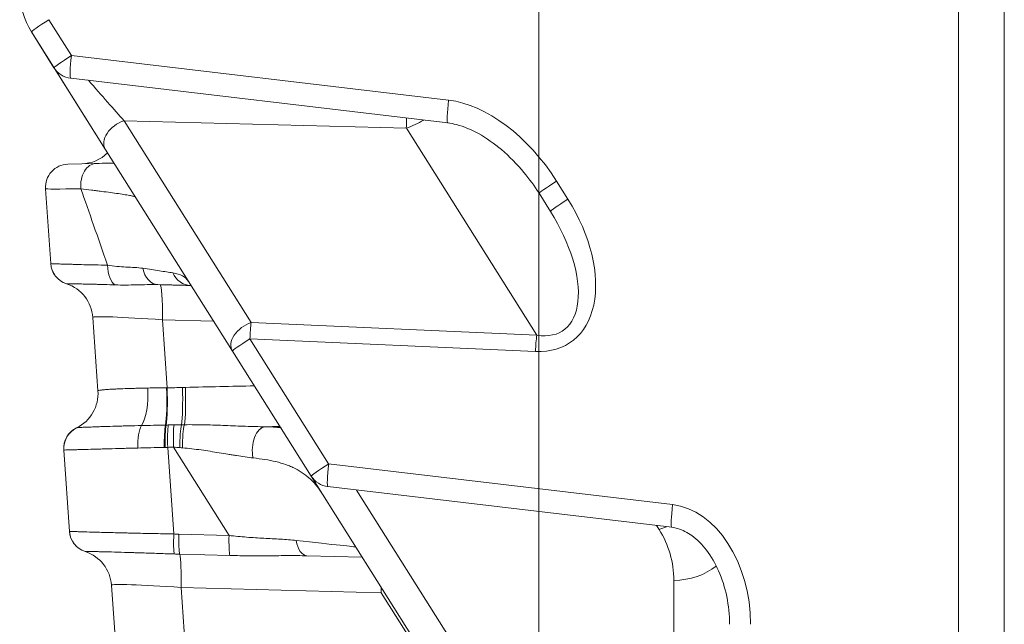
# Model space of a CAD drawing. Header units: millimetres. Extents: x 4 to 837, y 5 to 589.
# Tile 77 of 164: x 472 to 485, y 254 to 262. Entities that reach past the tile are written whole.
import ezdxf

# ---------------------------------------------------------------- set-up
doc = ezdxf.new("R2010")
doc.units = ezdxf.units.MM
doc.layers.add('1', color=7, linetype='Continuous', true_color=0xffffff)
doc.styles.add('ideas_simplex', font='simplex.shx')
doc.dimstyles.get("Standard").update_dxf_attribs({"dimtxt": 0.18, "dimasz": 0.18, "dimexe": 0.18, "dimexo": 0.0625, "dimgap": 0.09, "dimtad": 0, "dimtih": 1, "dimtoh": 1, "dimdec": 4, "dimzin": 0, "dimdsep": 46, "dimtxsty": 'Standard', "dimcen": 0.09, "dimadec": 0, "dimazin": 0, "dimtfac": 1, "dimtdec": 4, "dimtofl": 0, "dimtmove": 0, "dimatfit": 3, "dimfxl": 1, "dimtolj": 1, "dimtzin": 0, "dimarcsym": 0})

# ---------------------------------------------------------------- blocks, each defined once
blk = doc.blocks.new('_U5')
at = {"layer": '1', "color": 27, "lineweight": 13}
blk.add_line((543.68138, 247.859267), (543.68138, 310.859267), dxfattribs=at)
at = {"layer": '1', "color": 87, "lineweight": 25}
for p, q in [((542.18138, 286.461767), (536.55638, 286.461767)), ((536.55638, 286.461767), (536.55638, 284.961767)), ((542.18138, 284.961767), (542.18138, 286.461767)), ((536.55638, 273.756767), (536.55638, 272.256767)), ((542.18138, 272.256767), (542.18138, 273.756767)), ((536.55638, 272.256767), (542.18138, 272.256767))]:
    blk.add_line(p, q, dxfattribs=at)
at = {"layer": '1', "color": 152, "lineweight": 13}
blk.add_line((486.695031, 247.859267), (545.68138, 247.859267), dxfattribs=at)
at = {"layer": '1', "color": 27, "lineweight": 18}
for points in [[(543.68138, 310.859267), (544.21036, 307.859269), (543.152399, 307.859265)], [(543.68138, 247.859267), (543.152399, 250.859265), (544.21036, 250.859269)]]:
    blk.add_solid(points, dxfattribs=at)
at = {"layer": '1', "color": 87, "linetype": 'Continuous', "lineweight": 25, "char_height": 3, "attachment_point": 7, "rotation": 90, "line_spacing_factor": 1.204819, "style": 'ideas_simplex'}
for s, insert in [('\\W1.2664;2.48', (542.02788, 273.704267)), ('\\W1.1581;63', (534.71538, 276.674267))]:
    blk.add_mtext(s, dxfattribs=dict(at, insert=insert))
blk = doc.blocks.new('_U10')
at = {"layer": '1', "color": 152, "lineweight": 13}
for p, q in [((478.695031, 283.859267), (478.695031, 224.688861)), ((500.495031, 249.803457), (500.495031, 224.688861))]:
    blk.add_line(p, q, dxfattribs=at)
at = {"layer": '1', "color": 87, "lineweight": 25}
for p, q in [((483.992531, 233.813861), (482.492531, 233.813861)), ((482.492531, 233.813861), (482.492531, 228.188861)), ((496.697531, 233.813861), (495.197531, 233.813861)), ((496.697531, 228.188861), (496.697531, 233.813861)), ((482.492531, 228.188861), (483.992531, 228.188861)), ((495.197531, 228.188861), (496.697531, 228.188861))]:
    blk.add_line(p, q, dxfattribs=at)
at = {"layer": '1', "color": 27, "lineweight": 13}
blk.add_line((478.695031, 226.688861), (500.495031, 226.688861), dxfattribs=at)
at = {"layer": '1', "color": 27, "lineweight": 18}
for points in [[(478.695031, 226.688861), (481.69503, 227.217842), (481.695033, 226.15988)], [(500.495031, 226.688861), (497.495033, 226.15988), (497.49503, 227.217842)]]:
    blk.add_solid(points, dxfattribs=at)
at = {"layer": '1', "color": 87, "linetype": 'Continuous', "lineweight": 25, "char_height": 3, "attachment_point": 7, "line_spacing_factor": 1.204819, "style": 'ideas_simplex'}
for s, insert in [('\\W1.3508;21,8', (483.964031, 235.948861)), ('\\W1.2664;.858', (483.964031, 228.636361))]:
    blk.add_mtext(s, dxfattribs=dict(at, insert=insert))

msp = doc.modelspace()

# ---------------------------------------------------------------- linework, layer by layer
at = {"layer": '1', "color": 143, "linetype": 'Continuous', "lineweight": 18}
for p, q in [((484.795, 250.923), (484.795, 370.796)), ((473.016, 260.08), (472.049, 261.615)), ((472.433, 261.006), (472.049, 261.615)), ((472.344, 261.146), (472.049, 261.615)), ((473.016, 260.08), (472.049, 261.615)), ((473.016, 260.08), (472.433, 261.006)), ((472.563, 261.008), (477.504, 260.423)), ((474.682, 257.436), (473.016, 260.08)), ((472.525, 259.882), (472.895, 259.892)), ((472.302, 258.581), (472.233, 259.561)), ((478.849, 259.264), (478.699, 259.501)), ((472.92, 256.914), (472.852, 257.875)), ((475.714, 255.798), (474.682, 257.436)), ((472.547, 255.074), (472.473, 256.139)), ((477.89, 252.344), (475.714, 255.798)), ((475.932, 255.66), (480.437, 255.127)), ((476.383, 254.735), (475.658, 254.754)), ((476.383, 254.735), (475.658, 254.754)), ((473.164, 253.42), (473.098, 254.369))]:
    msp.add_line(p, q, dxfattribs=at)
at = {"layer": '1', "color": 143, "linetype": 'Continuous', "lineweight": 13}
for p, q in [((472.278, 261.775), (472.574, 261.306)), ((472.574, 261.306), (477.515, 260.721)), ((473.262, 260.452), (474.928, 257.808)), ((476.961, 260.355), (473.262, 260.452)), ((478.67, 257.642), (476.961, 260.355)), ((478.929, 259.661), (479.078, 259.423)), ((472.509, 258.316), (472.508, 258.316)), ((474.435, 257.828), (473.764, 257.845)), ((473.764, 257.845), (473.827, 256.953)), ((474.928, 257.808), (478.67, 257.642)), ((478.653, 257.43), (474.911, 257.596)), ((474.911, 257.596), (475.943, 255.958)), ((473.835, 256.174), (473.914, 255.04)), ((474.638, 255.02), (473.91, 256.176)), ((475.943, 255.958), (480.448, 255.424)), ((476.309, 255.615), (478.136, 252.716)), ((473.98, 255.037), (474.638, 255.02)), ((480.272, 255.098), (480.24, 255.15)), ((472.754, 254.81), (472.754, 254.81)), ((474.649, 254.758), (473.991, 254.775)), ((480.465, 252.613), (480.465, 254.432)), ((474.009, 254.339), (474.071, 253.461)), ((476.631, 254.27), (474.009, 254.339)), ((477.059, 253.592), (476.631, 254.27))]:
    msp.add_line(p, q, dxfattribs=at)
at = {"layer": '1', "color": 143, "linetype": 'Continuous', "lineweight": 18}
for centre, radius, start, end in [((472.895, 262.148), 1, 180, 212.2105), ((472.598, 261.306), 0.3, 212.2105, 263.2514), ((472.695, 260.387), 0.5, 271.5, 314.6811), ((472.533, 259.582), 0.3, 91.5, 184), ((472.601, 258.601), 0.3, 184, 251.9757), ((472.354, 257.841), 0.5, 4, 71.9757), ((472.772, 256.16), 0.3, 116.0243, 184), ((475.968, 255.958), 0.3, 212.2105, 263.2514), ((472.846, 255.095), 0.3, 184, 251.9757), ((472.599, 254.334), 0.5, 4, 71.9757)]:
    msp.add_arc(centre, radius, start, end, dxfattribs=at)
at = {"layer": '1', "color": 143, "linetype": 'Continuous', "lineweight": 13}
for centre, major_axis, ratio, start_param, end_param in [((472.303, 261.775), (-0.254, -0.16), 0.043295, 4.781005, 6.283185), ((472.598, 261.306), (-0.254, -0.16), 0.043295, 4.781005, 6.283185), ((472.598, 261.306), (-0.035, -0.298), 0.080476, 4.721912, 6.283175), ((472.772, 261.03), (0.713, -0.819), 0.012841, 4.761208, 5.484351), ((477.539, 260.721), (-0.035, -0.298), 0.080476, 4.721912, 6.27954), ((477.991, 259.18), (1.002, -1.427), 0.600947, 1.487779, 2.648226), ((473.27, 260.24), (0.254, 0.16), 0.654571, 1.208275, 3.141593), ((476.918, 260.921), (0.013, -0.801), 0.059026, 0.784581, 0.997299), ((476.941, 260.885), (0.635, 0.4), 0.654571, 4.349867, 4.689799), ((472.902, 259.592), (0.008, -0.3), 0.691468, 3.141593, 4.796835), ((473.733, 259.614), (1.5, 0.052), 0.015001, 3.142117, 3.948619), ((474.008, 255.692), (1.886, -5.475), 0.005038, 2.120337, 2.353879), ((478.953, 259.661), (-0.254, -0.16), 0.043295, 4.781005, 6.283185), ((478.143, 258.938), (0.976, -1.383), 0.619087, 5.836311, 7.769629), ((479.103, 259.423), (-0.254, -0.16), 0.043295, 4.781005, 6.283185), ((478.168, 258.938), (0.846, -1.233), 0.500283, 5.842211, 7.775529), ((472.601, 258.602), (-0.299, -0.021), 0.999911, 0, 1.188335), ((473.196, 258.59), (-0.01, -0.3), 0.500098, 4.829948, 6.017033), ((473.711, 258.605), (0.008, 0.3), 0.699306, 1.88097, 3.141593), ((474.143, 258.594), (0.008, 0.3), 0.901843, 2.059593, 3.141593), ((473.721, 257.805), (0.013, 0.5), 0.085301, 4.795792, 6.283185), ((473.86, 257.801), (1.008, -0.075), 0.036781, 1.668846, 3.146912), ((474.936, 257.596), (-0.254, -0.16), 0.654571, 4.349867, 6.283185), ((474.936, 257.596), (0.013, 0.3), 0.080955, 0.788352, 1.57438), ((478.677, 257.43), (0.013, 0.3), 0.080955, 0.788352, 1.57438), ((474.936, 257.596), (-0.254, -0.16), 0.043295, 4.781005, 6.283185), ((475.895, 253.509), (44.413, 0.884), 0.078542, 1.590075, 1.610406), ((473.403, 256.904), (0.013, -0.5), 0.343506, 0.469893, 1.656227), ((473.773, 256.912), (0.012, -0.5), 0.095877, 0.464054, 1.650014), ((473.783, 256.913), (0.013, -0.5), 0.089454, 0.463739, 1.649703), ((473.984, 256.918), (-0.012, 0.5), 0.089417, 3.602294, 4.791338), ((474.023, 256.919), (-0.012, 0.5), 0.089278, 3.599985, 4.791496), ((473.547, 256.194), (-0.007, 0.3), 0.35166, 0.471534, 1.658016), ((473.825, 256.198), (-0.004, 0.3), 0.118205, 0.465266, 1.652215), ((473.833, 256.198), (-0.004, 0.3), 0.11168, 0.46487, 1.651813), ((473.861, 256.199), (-0.008, 0.3), 0.089493, 0.463259, 1.649658), ((473.936, 256.201), (-0.008, 0.3), 0.089545, 0.4632, 1.649599), ((474.033, 256.202), (-0.002, 0.3), 0.127641, 0.462791, 1.675862), ((474.071, 256.202), (0.001, 0.3), 0.142144, 0.461465, 1.686647), ((472.772, 256.16), (-0.132, 0.27), 0.999868, 0, 1.187396), ((472.773, 256.161), (-0.126, 0.272), 0.998812, 0.020857, 1.209369), ((475.117, 256.144), (0.006, 0.3), 0.580697, 0.078844, 1.953982), ((475.851, 253.468), (44.417, 0.925), 0.067314, 1.581716, 1.586115), ((475.968, 255.958), (-0.254, -0.16), 0.043295, 4.781005, 6.283185), ((475.968, 255.958), (-0.035, -0.298), 0.080476, 4.721912, 6.283175), ((480.473, 255.424), (-0.035, -0.298), 0.080476, 4.721912, 6.277558), ((480.421, 253.942), (0.119, -1.485), 0.702494, 1.457058, 3.001674), ((473.94, 255.064), (0.013, 0.3), 0.083918, 1.655597, 2.844742), ((474.006, 255.062), (-0.008, -0.3), 0.085301, 4.795792, 5.982191), ((480.253, 255.628), (0.635, 0.4), 0.654571, 4.349867, 4.48958), ((479.215, 254.432), (0, -1.25), 1, 1.570796, 2.132976), ((472.846, 255.095), (-0.299, -0.021), 0.999911, 0.335946, 1.188335), ((474.664, 255.044), (-0.008, -0.3), 0.085301, 4.795792, 5.982191), ((474.388, 255.088), (1.909, -0.217), 0.002715, 5.346643, 6.285359), ((475.666, 255.054), (0.008, 0.3), 0.512573, 1.920751, 3.141593), ((473.966, 254.298), (0.013, 0.5), 0.085301, 4.795792, 5.982191), ((480.445, 254.962), (0.75, 0), 0.707107, 4.738569, 5.582412), ((474.105, 254.295), (1.008, -0.075), 0.036781, 1.668846, 3.146912), ((476.588, 254.23), (0.013, 0.5), 0.085301, 4.795792, 4.936536)]:
    msp.add_ellipse(centre, major_axis=major_axis, ratio=ratio, start_param=start_param, end_param=end_param, dxfattribs=at)
at = {"layer": '1', "color": 143, "linetype": 'Continuous', "lineweight": 18}
for centre, major_axis, ratio, start_param, end_param in [((472.421, 256.879), (-0.499, -0.035), 0.999999, 1.956885, 3.141593), ((472.846, 255.095), (-0.299, -0.021), 0.999911, 0, 0.335946)]:
    msp.add_ellipse(centre, major_axis=major_axis, ratio=ratio, start_param=start_param, end_param=end_param, dxfattribs=at)
for points, degree in [([(484.195, 281.053), (484.195, 250.922)], 1), ([(472.92, 256.914), (472.92, 256.914)], 1), ([(472.641, 256.43), (472.641, 256.43), (472.64, 256.43), (472.64, 256.43)], 3), ([(472.64, 256.43), (472.64, 256.43), (472.641, 256.43), (472.641, 256.43)], 3)]:
    msp.add_open_spline(points, degree=degree, dxfattribs=at)
for points, knots in [([(477.504, 260.423), (477.542, 260.418), (477.681, 260.392), (477.927, 260.284), (478.227, 260.071), (478.491, 259.801), (478.639, 259.597), (478.699, 259.501)], [0, 0, 0, 0, 0.074838, 0.275017, 0.511896, 0.783313, 1, 1, 1, 1]), ([(472.895, 259.892), (472.949, 259.893), (473.001, 259.895), (473.077, 259.897), (473.102, 259.897), (473.128, 259.898), (473.13, 259.898), (473.132, 259.898)], [0, 0, 0, 0, 0.648824, 0.648824, 0.973236, 0.973236, 1, 1, 1, 1]), ([(473.703, 258.305), (473.658, 258.307), (473.612, 258.306), (473.519, 258.304), (473.473, 258.303), (473.379, 258.301), (473.333, 258.3), (473.239, 258.3), (473.193, 258.3), (473.147, 258.302)], [0, 0, 0, 0, 0.25, 0.25, 0.5, 0.5, 0.75, 0.75, 1, 1, 1, 1]), ([(474.135, 258.294), (474.134, 258.294), (474.134, 258.294), (474.081, 258.296), (474.018, 258.297), (473.926, 258.3), (473.907, 258.3), (473.869, 258.301), (473.81, 258.303), (473.747, 258.304), (473.703, 258.305)], [0, 0, 0, 0, 0.000469, 0.000469, 0.500234, 0.500234, 0.625176, 0.625176, 0.750117, 1, 1, 1, 1]), ([(474.135, 258.294), (474.108, 258.295), (474.079, 258.296), (474.015, 258.297), (473.981, 258.298), (473.873, 258.301), (473.792, 258.303), (473.703, 258.305)], [0, 0, 0, 0, 0.25, 0.25, 0.5, 0.5, 1, 1, 1, 1]), ([(480.437, 255.127), (480.464, 255.123), (480.557, 255.104), (480.725, 255.015), (480.911, 254.825), (481.068, 254.551), (481.171, 254.218), (481.195, 253.98), (481.195, 253.857)], [0, 0, 0, 0, 0.050858, 0.181159, 0.35065, 0.548442, 0.771002, 1, 1, 1, 1]), ([(475.658, 254.754), (475.578, 254.756), (475.496, 254.757), (475.331, 254.756), (475.248, 254.755), (475.121, 254.754), (475.079, 254.754), (474.994, 254.754), (474.951, 254.754), (474.822, 254.755), (474.736, 254.756), (474.649, 254.758)], [0, 0, 0, 0, 0.25, 0.25, 0.5, 0.5, 0.625, 0.625, 0.75, 0.75, 1, 1, 1, 1])]:
    msp.add_open_spline(points, degree=3, knots=knots, dxfattribs=at)
at = {"layer": '1', "color": 143, "linetype": 'Continuous', "lineweight": 13}
for points, knots in [([(473.412, 259.452), (473.41, 259.455), (473.403, 259.458), (473.381, 259.464), (473.366, 259.467), (473.337, 259.473), (473.327, 259.475), (473.304, 259.479), (473.291, 259.481), (473.252, 259.487), (473.222, 259.492), (473.125, 259.506), (473.05, 259.516), (472.946, 259.529), (472.925, 259.532), (472.881, 259.538), (472.815, 259.546), (472.745, 259.555), (472.696, 259.561)], [0, 0, 0, 0, 0.125, 0.125, 0.25, 0.25, 0.3125, 0.3125, 0.375, 0.375, 0.5, 0.5, 0.75, 0.75, 0.8125, 0.8125, 0.875, 1, 1, 1, 1]), ([(472.302, 258.581), (472.302, 258.581), (472.306, 258.58), (472.319, 258.579), (472.324, 258.579), (472.334, 258.579), (472.337, 258.579), (472.345, 258.578), (472.349, 258.578), (472.37, 258.577), (472.411, 258.576), (472.468, 258.574), (472.509, 258.573), (472.518, 258.573), (472.535, 258.572), (472.561, 258.572), (472.59, 258.571), (472.649, 258.569), (472.691, 258.568), (472.759, 258.566), (472.783, 258.566), (472.832, 258.565), (472.857, 258.564), (472.935, 258.562), (472.989, 258.561), (473.046, 258.56)], [0, 0, 0, 0, 0.125, 0.125, 0.1875, 0.1875, 0.21875, 0.21875, 0.25, 0.25, 0.375, 0.5, 0.5, 0.53125, 0.53125, 0.5625, 0.625, 0.625, 0.75, 0.75, 0.8125, 0.8125, 0.875, 0.875, 1, 1, 1, 1]), ([(473.046, 258.56), (473.088, 258.553), (473.129, 258.548), (473.21, 258.541), (473.249, 258.538), (473.326, 258.534), (473.364, 258.532), (473.438, 258.528), (473.474, 258.524), (473.509, 258.519)], [0, 0, 0, 0, 0.25, 0.25, 0.5, 0.5, 0.75, 0.75, 1, 1, 1, 1]), ([(473.509, 258.519), (473.588, 258.507), (473.66, 258.496), (473.759, 258.481), (473.79, 258.477), (473.848, 258.468), (473.875, 258.463), (473.9, 258.459)], [0, 0, 0, 0, 0.5, 0.5, 0.75, 0.75, 1, 1, 1, 1]), ([(473.9, 258.459), (473.951, 258.451), (473.993, 258.439), (474.061, 258.402), (474.088, 258.378), (474.107, 258.348)], [0, 0, 0, 0, 0.5, 0.5, 1, 1, 1, 1]), ([(473.147, 258.302), (473.099, 258.303), (473.053, 258.305), (472.987, 258.307), (472.966, 258.307), (472.924, 258.309), (472.904, 258.309), (472.846, 258.311), (472.81, 258.312), (472.76, 258.313), (472.744, 258.313), (472.713, 258.314), (472.699, 258.315), (472.657, 258.315), (472.608, 258.316), (472.572, 258.317), (472.549, 258.317), (472.543, 258.317), (472.531, 258.317), (472.526, 258.317), (472.514, 258.317), (472.51, 258.317), (472.509, 258.316)], [0, 0, 0, 0, 0.125, 0.125, 0.1875, 0.1875, 0.25, 0.25, 0.375, 0.375, 0.4375, 0.4375, 0.5, 0.5, 0.625, 0.75, 0.75, 0.8125, 0.8125, 0.875, 0.875, 1, 1, 1, 1]), ([(472.92, 256.914), (472.92, 256.916), (472.927, 256.92), (472.95, 256.923), (472.972, 256.926), (472.981, 256.927), (472.999, 256.928), (473.01, 256.929), (473.043, 256.932), (473.068, 256.934), (473.112, 256.936), (473.127, 256.937), (473.159, 256.938), (473.176, 256.939), (473.229, 256.941), (473.266, 256.943), (473.326, 256.945), (473.347, 256.945), (473.389, 256.947), (473.411, 256.947), (473.478, 256.949), (473.525, 256.95), (473.573, 256.951)], [0, 0, 0, 0, 0.125, 0.25, 0.25, 0.3125, 0.3125, 0.375, 0.375, 0.5, 0.5, 0.5625, 0.5625, 0.625, 0.625, 0.75, 0.75, 0.8125, 0.8125, 0.875, 0.875, 1, 1, 1, 1]), ([(472.641, 256.43), (472.643, 256.431), (472.656, 256.433), (472.687, 256.435), (472.718, 256.436), (472.729, 256.437), (472.754, 256.438), (472.768, 256.438), (472.812, 256.44), (472.845, 256.441), (472.902, 256.443), (472.921, 256.444), (472.953, 256.445), (472.963, 256.446), (472.985, 256.446), (472.996, 256.447), (473.052, 256.448), (473.101, 256.45), (473.177, 256.452), (473.204, 256.453), (473.245, 256.454), (473.258, 256.454), (473.286, 256.455), (473.301, 256.455), (473.372, 256.457), (473.431, 256.459), (473.493, 256.46)], [0, 0, 0, 0, 0.125, 0.25, 0.25, 0.3125, 0.3125, 0.375, 0.375, 0.5, 0.5, 0.5625, 0.5625, 0.59375, 0.59375, 0.625, 0.625, 0.75, 0.75, 0.8125, 0.8125, 0.84375, 0.84375, 0.875, 0.875, 1, 1, 1, 1]), ([(474.053, 256.471), (474.144, 256.472), (474.235, 256.471), (474.414, 256.467), (474.503, 256.464), (474.635, 256.459), (474.679, 256.457), (474.767, 256.453), (474.811, 256.452), (474.897, 256.448), (474.94, 256.447), (475.025, 256.445), (475.067, 256.444), (475.109, 256.444)], [0, 0, 0, 0, 0.25, 0.25, 0.5, 0.5, 0.625, 0.625, 0.75, 0.75, 0.875, 0.875, 1, 1, 1, 1]), ([(473.442, 256.165), (473.373, 256.164), (473.307, 256.162), (473.181, 256.159), (473.12, 256.157), (473.048, 256.155), (473.034, 256.155), (473.005, 256.154), (472.991, 256.154), (472.95, 256.152), (472.924, 256.152), (472.848, 256.15), (472.801, 256.148), (472.737, 256.147), (472.717, 256.146), (472.688, 256.145), (472.679, 256.145), (472.661, 256.145), (472.652, 256.144), (472.61, 256.143), (472.581, 256.142), (472.545, 256.141), (472.534, 256.141), (472.515, 256.14), (472.507, 256.14), (472.486, 256.139), (472.478, 256.139), (472.474, 256.139)], [0, 0, 0, 0, 0.125, 0.125, 0.25, 0.25, 0.28125, 0.28125, 0.3125, 0.3125, 0.375, 0.375, 0.5, 0.5, 0.5625, 0.5625, 0.59375, 0.59375, 0.625, 0.625, 0.75, 0.75, 0.8125, 0.8125, 0.875, 0.875, 1, 1, 1, 1]), ([(473.79, 256.173), (473.73, 256.172), (473.672, 256.171), (473.556, 256.168), (473.498, 256.167), (473.442, 256.165)], [0, 0, 0, 0, 0.5, 0.5, 1, 1, 1, 1]), ([(473.8, 256.173), (473.798, 256.173), (473.797, 256.173), (473.793, 256.173), (473.792, 256.173), (473.79, 256.173)], [0, 0, 0, 0, 0.522587, 0.522587, 1, 1, 1, 1]), ([(474.953, 256.035), (474.919, 256.039), (474.883, 256.043), (474.811, 256.054), (474.774, 256.06), (474.718, 256.069), (474.699, 256.072), (474.662, 256.078), (474.605, 256.088), (474.547, 256.097), (474.431, 256.116), (474.352, 256.129), (474.193, 256.151), (474.112, 256.16), (474.029, 256.168)], [0, 0, 0, 0, 0.125, 0.125, 0.25, 0.25, 0.3125, 0.3125, 0.375, 0.5, 0.5, 0.75, 0.75, 1, 1, 1, 1]), ([(475.864, 255.56), (475.816, 255.635), (475.764, 255.7), (475.645, 255.812), (475.579, 255.859), (475.484, 255.907), (475.464, 255.916), (475.424, 255.933), (475.363, 255.957), (475.297, 255.976), (475.16, 256.009), (475.061, 256.024), (474.953, 256.035)], [0, 0, 0, 0, 0.25, 0.25, 0.5, 0.5, 0.5625, 0.5625, 0.625, 0.75, 0.75, 1, 1, 1, 1]), ([(472.547, 255.074), (472.547, 255.074), (472.548, 255.074), (472.55, 255.074), (472.551, 255.074), (472.558, 255.073), (472.564, 255.073), (472.59, 255.072), (472.615, 255.071), (472.657, 255.07), (472.666, 255.069), (472.685, 255.069), (472.715, 255.068), (472.749, 255.067), (472.822, 255.065), (472.878, 255.063), (473.004, 255.06), (473.072, 255.058), (473.183, 255.056), (473.221, 255.055), (473.28, 255.054), (473.3, 255.053), (473.341, 255.052), (473.361, 255.052), (473.466, 255.049), (473.552, 255.047), (473.685, 255.045), (473.73, 255.044), (473.798, 255.042), (473.821, 255.042), (473.868, 255.041), (473.891, 255.04), (473.914, 255.04)], [0, 0, 0, 0, 0.03125, 0.03125, 0.0625, 0.0625, 0.125, 0.125, 0.25, 0.25, 0.28125, 0.28125, 0.3125, 0.375, 0.375, 0.5, 0.5, 0.625, 0.625, 0.6875, 0.6875, 0.71875, 0.71875, 0.75, 0.75, 0.875, 0.875, 0.9375, 0.9375, 0.96875, 0.96875, 1, 1, 1, 1]), ([(474.638, 255.02), (474.715, 255.011), (474.792, 255.004), (474.907, 254.995), (474.945, 254.992), (475.021, 254.988), (475.058, 254.986), (475.169, 254.98), (475.241, 254.976), (475.382, 254.968), (475.451, 254.963), (475.519, 254.955)], [0, 0, 0, 0, 0.25, 0.25, 0.375, 0.375, 0.5, 0.5, 0.75, 0.75, 1, 1, 1, 1]), ([(473.921, 254.778), (473.901, 254.778), (473.881, 254.779), (473.842, 254.78), (473.822, 254.781), (473.764, 254.783), (473.726, 254.784), (473.614, 254.788), (473.541, 254.791), (473.453, 254.793), (473.435, 254.794), (473.401, 254.795), (473.35, 254.797), (473.301, 254.798), (473.208, 254.801), (473.15, 254.803), (473.042, 254.806), (472.995, 254.807), (472.932, 254.808), (472.913, 254.809), (472.877, 254.81), (472.861, 254.81), (472.817, 254.811), (472.795, 254.811), (472.772, 254.811), (472.766, 254.811), (472.759, 254.81), (472.758, 254.81), (472.755, 254.81), (472.754, 254.81), (472.754, 254.81)], [0, 0, 0, 0, 0.03125, 0.03125, 0.0625, 0.0625, 0.125, 0.125, 0.25, 0.25, 0.28125, 0.28125, 0.3125, 0.375, 0.375, 0.5, 0.5, 0.625, 0.625, 0.6875, 0.6875, 0.75, 0.75, 0.875, 0.875, 0.9375, 0.9375, 0.96875, 0.96875, 1, 1, 1, 1])]:
    msp.add_open_spline(points, degree=3, knots=knots, dxfattribs=at)
for points in [[(473.573, 256.951), (473.613, 256.952), (473.694, 256.952), (473.778, 256.953), (473.82, 256.953)], [(473.82, 256.953), (473.822, 256.953), (473.824, 256.953), (473.827, 256.953)], [(473.827, 256.953), (473.893, 256.955), (473.96, 256.957), (474.027, 256.958)], [(474.027, 256.958), (474.04, 256.959), (474.054, 256.959), (474.067, 256.959)], [(473.493, 256.46), (473.543, 256.461), (473.646, 256.463), (473.752, 256.465), (473.806, 256.466)], [(473.806, 256.466), (473.809, 256.466), (473.811, 256.466), (473.814, 256.466)], [(473.814, 256.466), (473.823, 256.466), (473.833, 256.467), (473.842, 256.467)], [(473.842, 256.467), (473.867, 256.467), (473.892, 256.468), (473.917, 256.469)], [(473.917, 256.469), (473.949, 256.47), (473.982, 256.47), (474.015, 256.471)], [(474.015, 256.471), (474.028, 256.471), (474.04, 256.471), (474.053, 256.471)], [(472.641, 256.43), (472.641, 256.43), (472.64, 256.43), (472.64, 256.43)], [(475.109, 256.444), (475.185, 256.442), (475.256, 256.438), (475.324, 256.431)], [(472.474, 256.139), (472.474, 256.139), (472.473, 256.139), (472.473, 256.139)], [(472.473, 256.139), (472.473, 256.139), (472.473, 256.139), (472.473, 256.139)], [(473.835, 256.174), (473.823, 256.174), (473.812, 256.174), (473.8, 256.173)], [(473.91, 256.176), (473.885, 256.176), (473.86, 256.175), (473.835, 256.174)], [(473.995, 256.171), (473.967, 256.173), (473.938, 256.175), (473.91, 256.176)], [(474.029, 256.168), (474.018, 256.169), (474.006, 256.17), (473.995, 256.171)], [(473.914, 255.04), (473.936, 255.039), (473.958, 255.038), (473.98, 255.037)], [(473.991, 254.775), (473.967, 254.776), (473.944, 254.777), (473.921, 254.778)]]:
    msp.add_open_spline(points, degree=3, dxfattribs=at)

# ---------------------------------------------------------------- dimensions: what is measured, and where the dimension line sits
at = {"layer": '1', "color": 87, "linetype": 'Continuous', "lineweight": 25}
dim = msp.add_linear_dim(base=(543.681, 247.859), p1=(482.7, 310.859), p2=(484.195, 247.859), angle=90, text='<>\\P[\\C87;{\\H1.00x;\\Fsimplex.shx;2.48\\Fsimplex.shx;}\\C87; ]', dimstyle='Standard', override={"dimtxt": 3, "dimasz": 3, "dimexe": 2, "dimexo": 2.5, "dimgap": 1.5, "dimtad": 1, "dimtih": 0, "dimtoh": 0, "dimdec": 2, "dimlfac": 1, "dimzin": 8, "dimdsep": 44, "dimlunit": 2, "dimtxsty": 'ideas_simplex', "dimsah": 1, "dimse1": 0, "dimse2": 0, "dimsd1": 0, "dimsd2": 0, "dimclrd": 27, "dimclre": 152, "dimclrt": 87, "dimtol": 0, "dimtm": -0.1, "dimtfac": 0.5, "dimtdec": 2, "dimtofl": 1, "dimtmove": 0, "dimtzin": 8, "dimlwd": 13, "dimlwe": 13}, dxfattribs=at)
dim.commit()
dim.dimension.update_dxf_attribs({"geometry": '_U5', "text_midpoint": (543.681, 279.359), "dimtype": 160})
dim = msp.add_linear_dim(base=(478.695, 226.689), p1=(500.495, 253.497), p2=(478.695, 286.359), text='<>\\P[\\C87;{\\H1.00x;\\Fsimplex.shx;.858\\Fsimplex.shx;}\\C87; ]', dimstyle='Standard', override={"dimtxt": 3, "dimasz": 3, "dimexe": 2, "dimexo": 2.5, "dimgap": 1.5, "dimtad": 1, "dimtih": 0, "dimtoh": 0, "dimdec": 2, "dimlfac": 1, "dimzin": 8, "dimdsep": 44, "dimlunit": 2, "dimtxsty": 'ideas_simplex', "dimsah": 1, "dimse1": 0, "dimse2": 0, "dimsd1": 0, "dimsd2": 0, "dimclrd": 27, "dimclre": 152, "dimclrt": 87, "dimtol": 0, "dimtm": -0.1, "dimtfac": 0.5, "dimtdec": 2, "dimtofl": 1, "dimtmove": 0, "dimtzin": 8, "dimlwd": 13, "dimlwe": 13}, dxfattribs=at)
dim.commit()
dim.dimension.update_dxf_attribs({"geometry": '_U10', "text_midpoint": (489.595, 226.689), "dimtype": 160})

doc.saveas('drawing.dxf')
